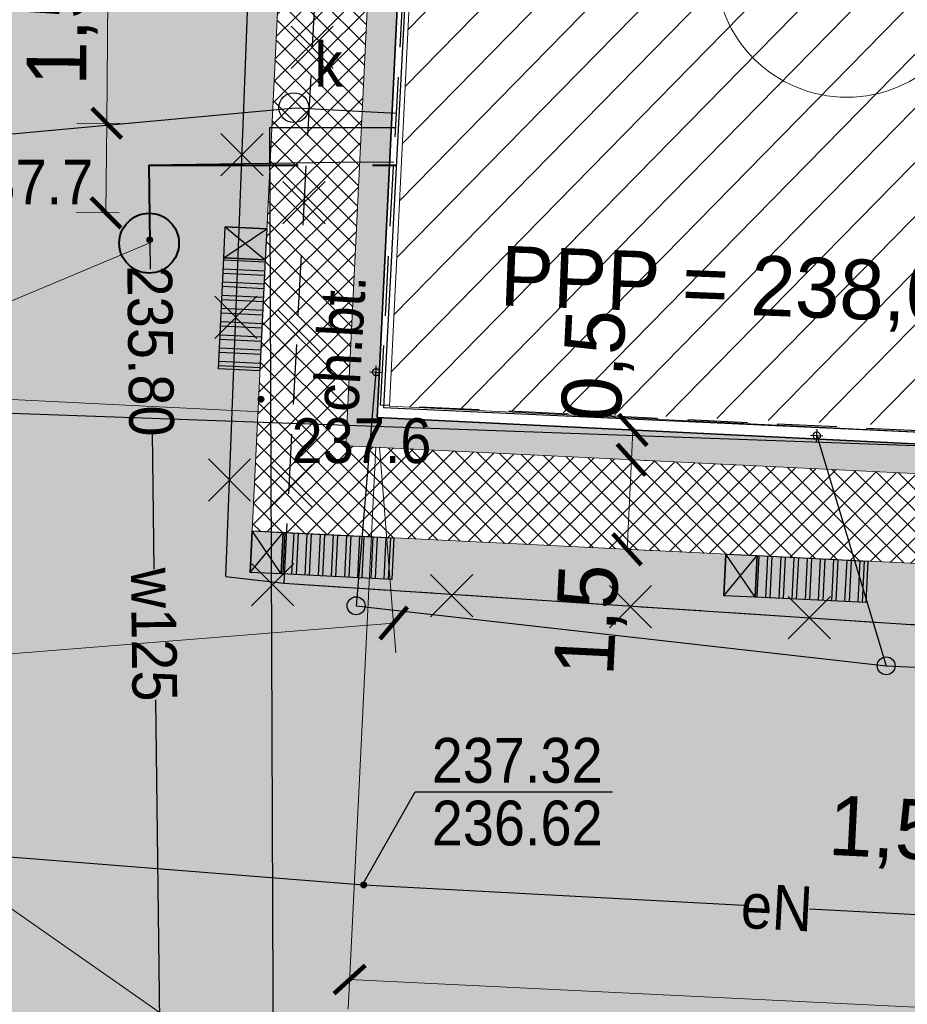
# Model space of a CAD drawing. Extents: x 40810 to 6568062, y -66833 to 5647073.
# Tile 10 of 32: x 6567771 to 6567786, y 5646964 to 5646981. Entities that reach past the tile are written whole.
import ezdxf
from ezdxf.enums import TextEntityAlignment as Align
from ezdxf.lldxf.tags import DXFTag

# ---------------------------------------------------------------- set-up
doc = ezdxf.new("R2010")
doc.units = 0
doc.header["$MEASUREMENT"] = 0
for name, pattern in [('DASHED2', [0.375, 0.25, -0.125]), ('DGN_STYLE_9021', [7.5, 3.75, 3.75]), ('KTCR02_05', [1.5, 1, -0.5]), ('PZAG_03_05', [9, 4.5, 4.5]), ('STRICHPUNKTX2', [2, 1, -0.5, 0, -0.5])]:
    doc.linetypes.add(name, pattern=pattern)
doc.layers.get('0').update_dxf_attribs({"linetype": 'CONTINUOUS'})
doc.layers.get('Defpoints').update_dxf_attribs({"linetype": 'CONTINUOUS'})
for name, color, linetype, lineweight in [('_Eko_deszczowka', 94, 'CONTINUOUS', 30), ('_IS_EKO_opis', 7, 'CONTINUOUS', 15), ('_S_EKO_WODA', 142, 'DASHED2', 40), ('A_izolacja', 5, 'CONTINUOUS', 9), ('l.przerywana', 104, 'ICAD_ISO03W100', 5), ('l.widokowa', 140, 'CONTINUOUS', 15), ('szraf1', 8, 'CONTINUOUS', 5), ('wymiarowanie', 176, 'CONTINUOUS', 9)]:
    doc.layers.add(name, color=color, linetype=linetype, lineweight=lineweight)
for name, color, linetype in [('B-widok', 7, 'CONTINUOUS'), ('BDOT1', 7, 'CONTINUOUS'), ('D-opis', 104, 'CONTINUOUS'), ('EWID_BUD', 7, 'CONTINUOUS'), ('GESUT1', 7, 'CONTINUOUS'), ('P-hatch', 252, 'CONTINUOUS'), ('PZAG', 7, 'CONTINUOUS'), ('Z-zielen', 62, 'CONTINUOUS')]:
    doc.layers.add(name, color=color, linetype=linetype)
doc.styles.get("Standard").update_dxf_attribs({"font": 'GOTHIC.TTF'})
doc.styles.add('STYLE-GEO_140', font='geo_140.shx', dxfattribs={"bigfont": 'geo_140big.shx'})
tags = doc.linetypes.add('ICAD_ISO03W100', pattern=[30, 12, -18]).pattern_tags.tags
tags[6:7] = [DXFTag(74, 4), DXFTag(75, 0), DXFTag(340, '0'), DXFTag(46, 1.0), DXFTag(50, 0.0), DXFTag(44, 0.0), DXFTag(45, 0.0)]
tags[4:5] = [DXFTag(74, 4), DXFTag(75, 0), DXFTag(340, '0'), DXFTag(46, 1.0), DXFTag(50, 0.0), DXFTag(44, 0.0), DXFTag(45, 0.0)]
doc.dimstyles.new('Skala 1-50', dxfattribs={"dimtxt": 1, "dimasz": 0.5, "dimexe": 0.5, "dimexo": 0.5, "dimgap": 0.2, "dimtad": 1, "dimtxsty": 'Standard', "dimblk": 'ARCHTICK', "dimcen": 0.5, "dimclrd": 256, "dimclre": 256, "dimadec": 0, "dimazin": 0, "dimtfac": 1, "dimtdec": 1, "dimtmove": 1, "dimatfit": 3, "dimldrblk": 'ARCHTICK', "dimfxl": 1, "dimlwd": -1, "dimlwe": -1, "dimarcsym": 0})
pattern_1 = [(45, (0, 0), (-0.1767766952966, 0.1767766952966), []), (135, (0, 0), (-0.1767766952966, -0.1767766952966), [])]
pattern_2 = [(0, (0.04, 0.02), (0, 1), [0, -1]), (0, (0.36, 0.04), (0, 1), [0, -1]), (0, (0.18, 0.26), (0, 1), [0, -1]), (0, (0.4, 0.42), (0, 1), [0, -1]), (0, (0.14, 0.48), (0, 1), [0, -1]), (0, (0.22, 0.72), (0, 1), [0, -1]), (0, (0.08, 0.9), (0, 1), [0, -1]), (0, (0.4, 0.88), (0, 1), [0, -1]), (0, (0.64, 0.92), (0, 1), [0, -1]), (0, (0.76, 0.68), (0, 1), [0, -1]), (0, (0.96, 0.66), (0, 1), [0, -1]), (0, (0.96, 0.3), (0, 1), [0, -1]), (0, (0.78, 0.18), (0, 1), [0, -1]), (0, (0.5, 0.24), (0, 1), [0, -1]), (0, (0.68, 0.42), (0, 1), [0, -1]), (0, (0.5, 0.6), (0, 1), [0, -1]), (0, (0.92, 0.04), (0, 1), [0, -1])]

# ---------------------------------------------------------------- blocks, each defined once
blk = doc.blocks.new('DWG_H0_11')
at = {"layer": 'BDOT1', "linetype": 'Continuous'}
blk.add_hatch(color=7, dxfattribs=at).paths.add_polyline_path([(0.09, 0, 1), (-0.09, 0, 1)], flags=16)
at = {"layer": 'BDOT1', "color": 7, "linetype": 'Continuous'}
blk.add_lwpolyline([(0.09, 0, 1), (-0.09, 0, 1)], format="xyb", close=True, dxfattribs=at)
blk = doc.blocks.new('RTPW01_1')
at = {"layer": 'BDOT1', "color": 7, "linetype": 'Continuous'}
blk.add_circle((0, 0), 0.09, dxfattribs=at)
blk.add_blockref('DWG_H0_11', (0, 0), dxfattribs=at)
blk = doc.blocks.new('SUUS15_1')
at = {"layer": 'GESUT1', "color": 44, "linetype": 'Continuous'}
blk.add_circle((0, 0), 0.5, dxfattribs=at)
blk = doc.blocks.new('DWG_H0_28')
at = {"layer": 'GESUT1', "linetype": 'Continuous'}
blk.add_hatch(color=5, dxfattribs=at).paths.add_polyline_path([(0.081, -0.005, 1), (-0.099, -0.005, 1)], flags=16)
at = {"layer": 'GESUT1', "color": 5, "linetype": 'Continuous'}
blk.add_lwpolyline([(0.081, -0.005, 1), (-0.099, -0.005, 1)], format="xyb", close=True, dxfattribs=at)
blk = doc.blocks.new('SUPS02_1')
at = {"layer": 'GESUT1', "color": 5, "linetype": 'Continuous'}
blk.add_circle((-0.009, -0.005), 0.09, dxfattribs=at)
blk.add_blockref('DWG_H0_28', (0, 0), dxfattribs=at)
blk = doc.blocks.new('DWG_H0_26')
at = {"layer": 'GESUT1', "linetype": 'Continuous'}
blk.add_hatch(color=230, dxfattribs=at).paths.add_polyline_path([(0.09, 0, 1), (-0.09, 0, 1)], flags=16)
at = {"layer": 'GESUT1', "color": 230, "linetype": 'Continuous'}
blk.add_lwpolyline([(0.09, 0, 1), (-0.09, 0, 1)], format="xyb", close=True, dxfattribs=at)
blk = doc.blocks.new('SUPS01_1')
at = {"layer": 'GESUT1', "color": 230, "linetype": 'Continuous'}
blk.add_circle((0, 0), 0.09, dxfattribs=at)
blk.add_blockref('DWG_H0_26', (0, 0), dxfattribs=at)
blk = doc.blocks.new('_ArchTick')
at = {"color": 0, "linetype": 'ByBlock', "const_width": 0.15}
blk.add_lwpolyline([(-0.5, -0.5), (0.5, 0.5)], dxfattribs=at)
blk = doc.blocks.new('*D256')
at = {"layer": 'Defpoints', "color": 0}
for p in [(6567787.446, 5646971.544), (6567788.945, 5646971.471), (6567788.69, 5646966.274)]:
    blk.add_point(p, dxfattribs=at)
at = {"layer": 'wymiarowanie'}
for p, q in [((6567787.422, 5646971.044), (6567787.168, 5646965.848)), ((6567788.92, 5646970.971), (6567788.666, 5646965.775)), ((6567787.192, 5646966.348), (6567788.69, 5646966.274))]:
    blk.add_line(p, q, dxfattribs=at)
at = {"layer": 'wymiarowanie', "linetype": 'Continuous', "xscale": 0.5, "yscale": 0.5, "zscale": 0.5}
for p, rotation in [((6567787.192, 5646966.348), 177.1980771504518), ((6567788.69, 5646966.274), 357.1980771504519)]:
    blk.add_blockref('_ArchTick', p, dxfattribs=dict(at, rotation=rotation))
at = {"layer": 'wymiarowanie', "color": 0, "linetype": 'Continuous', "insert": (6567785.758, 5646967.085), "char_height": 1, "attachment_point": 5, "rotation": 357.1981}
blk.add_mtext('1,5', dxfattribs=at)
blk = doc.blocks.new('*D259')
at = {"layer": 'Defpoints', "color": 0}
for p in [(6567781.263, 5646973.849), (6567781.238, 5646973.35), (6567781.525, 5646973.336)]:
    blk.add_point(p, dxfattribs=at)
at = {"layer": 'wymiarowanie'}
for p, q in [((6567781.549, 5646973.835), (6567781.525, 5646973.336)), ((6567781.762, 5646973.824), (6567782.049, 5646973.81)), ((6567781.738, 5646973.325), (6567782.024, 5646973.311))]:
    blk.add_line(p, q, dxfattribs=at)
at = {"layer": 'wymiarowanie', "linetype": 'Continuous', "xscale": 0.5000000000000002, "yscale": 0.5000000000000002, "zscale": 0.5}
for p, rotation in [((6567781.549, 5646973.835), 87.19807718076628), ((6567781.525, 5646973.336), 267.1980771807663)]:
    blk.add_blockref('_ArchTick', p, dxfattribs=dict(at, rotation=rotation))
at = {"layer": 'wymiarowanie', "color": 0, "linetype": 'Continuous', "insert": (6567780.978, 5646974.913), "char_height": 1, "attachment_point": 5, "rotation": 87.1981}
blk.add_mtext('0,5', dxfattribs=at)
blk = doc.blocks.new('*D260')
at = {"layer": 'Defpoints', "color": 0}
for p in [(6567781.238, 5646973.35), (6567780.594, 5646971.879), (6567781.452, 5646971.837)]:
    blk.add_point(p, dxfattribs=at)
at = {"layer": 'wymiarowanie'}
for p, q in [((6567781.525, 5646973.336), (6567781.452, 5646971.837)), ((6567781.738, 5646973.325), (6567782.024, 5646973.311)), ((6567781.093, 5646971.855), (6567781.951, 5646971.813))]:
    blk.add_line(p, q, dxfattribs=at)
at = {"layer": 'wymiarowanie', "linetype": 'Continuous', "xscale": 0.5, "yscale": 0.5, "zscale": 0.5}
for p, rotation in [((6567781.525, 5646973.336), 87.19807718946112), ((6567781.452, 5646971.837), 267.1980771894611)]:
    blk.add_blockref('_ArchTick', p, dxfattribs=dict(at, rotation=rotation))
at = {"layer": 'wymiarowanie', "color": 0, "linetype": 'Continuous', "insert": (6567780.859, 5646970.654), "char_height": 1, "attachment_point": 5, "rotation": 87.1981}
blk.add_mtext('1,5', dxfattribs=at)
blk = doc.blocks.new('*D273')
at = {"layer": 'Defpoints', "color": 0}
for p in [(6567777.266, 5646974.045), (6567807.581, 5646972.561), (6567807.12, 5646963.152)]:
    blk.add_point(p, dxfattribs=at)
at = {"layer": 'wymiarowanie'}
for p, q in [((6567777.241, 5646973.545), (6567776.781, 5646964.137)), ((6567807.556, 5646972.061), (6567807.096, 5646962.653)), ((6567776.805, 5646964.636), (6567807.12, 5646963.152))]:
    blk.add_line(p, q, dxfattribs=at)
at = {"layer": 'wymiarowanie', "linetype": 'Continuous', "xscale": 0.5, "yscale": 0.5, "zscale": 0.5}
for p, rotation in [((6567776.805, 5646964.636), 177.1980771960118), ((6567807.12, 5646963.152), 357.1980771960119)]:
    blk.add_blockref('_ArchTick', p, dxfattribs=dict(at, rotation=rotation))
at = {"layer": 'wymiarowanie', "color": 0, "linetype": 'Continuous', "insert": (6567792, 5646964.664), "char_height": 1, "attachment_point": 5, "rotation": 357.1981}
blk.add_mtext('30,35', dxfattribs=at)
blk = doc.blocks.new('*D274')
at = {"layer": 'Defpoints', "color": 0}
for p in [(6567776.627, 5646990.787), (6567769.16, 5646974.441), (6567775.811, 5646974.116)]:
    blk.add_point(p, dxfattribs=at)
at = {"layer": 'wymiarowanie'}
for p, q in [((6567769.976, 5646991.113), (6567769.16, 5646974.441)), ((6567776.128, 5646990.811), (6567769.477, 5646991.137)), ((6567775.312, 5646974.14), (6567768.661, 5646974.466))]:
    blk.add_line(p, q, dxfattribs=at)
at = {"layer": 'wymiarowanie', "linetype": 'Continuous', "xscale": 0.5, "yscale": 0.5, "zscale": 0.5}
for p, rotation in [((6567769.976, 5646991.113), 87.19796357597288), ((6567769.16, 5646974.441), 267.1979635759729)]:
    blk.add_blockref('_ArchTick', p, dxfattribs=dict(at, rotation=rotation))
at = {"layer": 'wymiarowanie', "color": 0, "linetype": 'Continuous', "insert": (6567768.798, 5646982.815), "char_height": 1, "attachment_point": 5, "rotation": 87.198}
blk.add_mtext('16,69', dxfattribs=at)
blk = doc.blocks.new('*D275')
at = {"layer": 'Defpoints', "color": 0}
for p in [(6567777.266, 5646974.045), (6567750.47, 5646971.896), (6567750.746, 5646968.455)]:
    blk.add_point(p, dxfattribs=at)
at = {"layer": 'wymiarowanie'}
for p, q in [((6567777.306, 5646973.546), (6567777.581, 5646970.105)), ((6567750.51, 5646971.398), (6567750.786, 5646967.957)), ((6567777.542, 5646970.603), (6567750.746, 5646968.455))]:
    blk.add_line(p, q, dxfattribs=at)
at = {"layer": 'wymiarowanie', "linetype": 'Continuous', "xscale": 0.5, "yscale": 0.5, "zscale": 0.5}
for p, rotation in [((6567777.542, 5646970.603), 4.583369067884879), ((6567750.746, 5646968.455), 184.5833690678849)]:
    blk.add_blockref('_ArchTick', p, dxfattribs=dict(at, rotation=rotation))
at = {"layer": 'wymiarowanie', "color": 0, "linetype": 'Continuous', "insert": (6567764.082, 5646970.298), "char_height": 1, "attachment_point": 5, "rotation": 4.5834}
blk.add_mtext('26,88', dxfattribs=at)
blk = doc.blocks.new('*D283')
at = {"layer": 'Defpoints', "color": 0}
for p in [(6567772.736, 5646978.969), (6567773.459, 5646978.962), (6567773.446, 5646977.462)]:
    blk.add_point(p, dxfattribs=at)
at = {"layer": 'wymiarowanie'}
for p, q in [((6567772.736, 5646978.969), (6567772.759, 5646981.557)), ((6567772.96, 5646978.967), (6567772.236, 5646978.973)), ((6567772.723, 5646977.469), (6567772.736, 5646978.969)), ((6567772.946, 5646977.467), (6567772.223, 5646977.473))]:
    blk.add_line(p, q, dxfattribs=at)
at = {"layer": 'wymiarowanie', "xscale": 0.5, "yscale": 0.5, "zscale": 0.5}
for p, rotation in [((6567772.736, 5646978.969), 89.49866622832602), ((6567772.723, 5646977.469), 269.498666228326)]:
    blk.add_blockref('_ArchTick', p, dxfattribs=dict(at, rotation=rotation))
at = {"layer": 'wymiarowanie', "color": 0, "linetype": 'Continuous', "insert": (6567771.992, 5646980.53), "char_height": 1, "attachment_point": 5, "rotation": 89.4987}
blk.add_mtext('1,5', dxfattribs=at)
blk = doc.blocks.new('*D306')
at = {"layer": 'Defpoints', "color": 0}
for p in [(6567735.332, 5646990.777), (6567796.86, 5646947.89)]:
    blk.add_point(p, dxfattribs=at)
at = {"layer": 'wymiarowanie'}
blk.add_line((6567786.464, 5646955.136), (6567735.332, 5646990.777), dxfattribs=at)
at = {"layer": 'wymiarowanie', "linetype": 'Continuous', "xscale": 0.5, "yscale": 0.5, "zscale": 0.5, "rotation": 145.122668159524}
blk.add_blockref('_ArchTick', (6567735.332, 5646990.777), dxfattribs=at)
at = {"layer": 'wymiarowanie', "color": 0, "linetype": 'Continuous', "insert": (6567785.805, 5646956.464), "char_height": 1, "attachment_point": 5, "rotation": 325.1227}
blk.add_mtext('R75', dxfattribs=at)

msp = doc.modelspace()

# ---------------------------------------------------------------- hatches: boundary and pattern name
at = {"layer": 'P-hatch'}
h = msp.add_hatch(dxfattribs=at)
h.set_pattern_fill('ANSI32', color=256, scale=0.023213, angle=312.1981)
h.set_pattern_definition([(357.19808, (6567899.26995, 5646836.06523), (0.01080835, 0.22084081), []), (357.19808, (6567899.33996, 5646835.98802), (0.01080835, 0.22084081), [])])
h.paths.add_polyline_path([(6567775.392, 5646976.681), (6567775.302, 5646974.826), (6567774.606, 5646974.86), (6567774.697, 5646976.715)])
h = msp.add_hatch(dxfattribs=at)
h.set_pattern_fill('ANSI32', color=256, scale=0.023213, angle=42.1981)
h.set_pattern_definition([(87.19808, (6567916.30741, 5647095.99683), (-0.22084081, 0.01080835), []), (87.19808, (6567916.38463, 5647096.06685), (-0.22084081, 0.01080835), [])])
h.paths.add_polyline_path([(6567775.692, 5646972.119), (6567777.547, 5646972.028), (6567777.513, 5646971.333), (6567775.658, 5646971.424)])
h = msp.add_hatch(dxfattribs=at)
h.set_pattern_fill('ANSI32', color=256, scale=0.023213, angle=42.1981)
h.set_pattern_definition([(87.19808, (6567924.24579, 5647095.60832), (-0.22084081, 0.01080835), []), (87.19808, (6567924.323, 5647095.67833), (-0.22084081, 0.01080835), [])])
h.paths.add_polyline_path([(6567783.63, 5646971.731), (6567785.485, 5646971.64), (6567785.451, 5646970.944), (6567783.596, 5646971.035)])
at = {"layer": 'szraf1', "true_color": 0xc7c8ca}
h = msp.add_hatch(dxfattribs=at)
h.set_pattern_fill('ANSI37', color=9, scale=2, style=0)
h.set_pattern_definition(pattern_1)
h.paths.add_polyline_path([(6567823.29, 5646949.789), (6567823.25, 5646947.076), (6567815.665, 5646947.38, 0.196657), (6567818.004, 5646952.37), (6567818.832, 5646976.873, 0.160815), (6567817.35, 5646983.958), (6567809.203, 5646997.768, 0.265433), (6567799.729, 5647003.178), (6567753.063, 5647002.39, 0.208172), (6567747.98, 5647000.075), (6567747.21, 5647008.79), (6567747.35, 5647008.792, 0.163859), (6567751.584, 5647007.366), (6567799.729, 5647008.178, -0.27448), (6567813.51, 5647000.308), (6567821.657, 5646986.499, -0.142644), (6567823.867, 5646977.829), (6567822.996, 5646952.047, 0.081845)])
at = {"layer": 'szraf1', "linetype": 'Continuous'}
h = msp.add_hatch(dxfattribs=at)
h.set_pattern_fill('ANSI37', color=40, scale=2, style=0)
h.set_pattern_definition(pattern_1)
h.paths.add_polyline_path([(6567813.016, 5646947.486), (6567815.626, 5646947.346, 0.207654), (6567818.004, 5646952.371), (6567818.87, 5646977.998, 0.142644), (6567817.35, 5646983.958), (6567812.57, 5646992.062), (6567801.529, 5646992.602, -0.395059), (6567800.578, 5646993.584), (6567800.416, 5647003.157), (6567796.416, 5647003.124), (6567796.572, 5646993.912, -0.419182), (6567795.572, 5646992.895), (6567776.232, 5646993.84), (6567775.17, 5646972.145), (6567787.446, 5646971.544), (6567787.305, 5646968.647), (6567797.093, 5646968.168), (6567797.235, 5646971.065), (6567815.626, 5646970.165, -0.399962), (6567817.053, 5646968.667), (6567816.505, 5646952.421, -0.299344)])
h.paths.add_polyline_path([(6567795.834, 5646973.136), (6567797.332, 5646973.062), (6567797.308, 5646972.563), (6567815.631, 5646971.666, 0.418657), (6567817.204, 5646973.114), (6567817.371, 5646978.049, 0.142644), (6567816.058, 5646983.196), (6567812.161, 5646989.802, 0.297098), (6567811.15, 5646990.629), (6567801.519, 5646991.101, 0.414214), (6567800.471, 5646990.151), (6567800.448, 5646989.679), (6567794.595, 5646989.966), (6567794.667, 5646991.436), (6567781.462, 5646992.082), (6567777.657, 5646992.268), (6567776.742, 5646973.57), (6567787.52, 5646973.042), (6567787.537, 5646973.529), (6567789.042, 5646973.456), (6567788.876, 5646970.072), (6567795.668, 5646969.74)], flags=16)
h = msp.add_hatch(dxfattribs=at)
h.set_pattern_fill('GRAVL1', color=256, style=0)
h.set_pattern_definition([(228.0128, (0.72, 1), (-7.99999823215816, -9.00000134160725), [0.134536, -13.319088]), (184.9697, (0.63, 0.9), (12.00000105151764, 0.99999130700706), [0.230868, -22.855925]), (132.5104, (0.4, 0.88), (9.9999907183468, -11.0000086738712), [0.162788, -16.116032]), (267.2737, (0.01, 0.63), (0.9999960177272, 20.00000029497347), [0.210238, -20.813558]), (292.8337, (0, 0.42), (-5.00000990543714, 11.99999641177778), [0.206155, -20.409373]), (357.2737, (0.08, 0.23), (-20.00000029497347, 0.9999960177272), [0.210238, -20.813558]), (37.6942, (0.29, 0.22), (-13.00000734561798, -9.99999040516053), [0.278029, -27.524849]), (72.2553, (0.51, 0.39), (7.00001076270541, 21.99999623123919), [0.262488, -25.986321]), (121.4296, (0.59, 0.64), (-8.00000823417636, 12.99999503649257), [0.21095, -20.884073]), (175.2364, (0.48, 0.82), (11.0000009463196, -0.9999915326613), [0.240832, -11.800763]), (222.3974, (0.24, 0.84), (-12.00000735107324, -10.99999208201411), [0.311448, -30.833375]), (138.8141, (1, 0.62), (-7.0000029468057, 5.9999973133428), [0.106301, -10.523844]), (171.4692, (0.92, 0.69), (12.99999828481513, -2.0000079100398), [0.202237, -20.021511]), (225, (0.72, 0.72), (-2e-16, -1.00000030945), [0.141421, -1.272792]), (203.1986, (0.65, 0.84), (4.999999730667, 2.0000013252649), [0.076158, -7.539615]), (291.8014, (0.58, 0.81), (-0.9999999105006, 3.0000002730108), [0.107703, -5.277462]), (30.9638, (0.62, 0.71), (2.999998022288, 2.0000024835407), [0.174929, -5.656023]), (161.5651, (0.77, 0.8), (2.000000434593, -0.999998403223), [0.126491, -3.035787]), (16.3895, (0, 0.81), (10.00000219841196, 2.99999270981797), [0.1772, -17.542845]), (70.3462, (0.17, 0.86), (-3.99999524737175, -11.0000021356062), [0.148661, -14.717408]), (293.1986, (0.77, 1), (-2.0000013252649, 4.999999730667), [0.152315, -7.463458]), (343.6105, (0.83, 0.86), (-10.00000219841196, 2.99999270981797), [0.1772, -17.542845]), (339.444, (0, 0.19), (-5.0000018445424, 1.9999959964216), [0.17088, -8.373124]), (294.7751, (0.16, 0.13), (-4.99999218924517, 11.0000034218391), [0.143178, -14.174643]), (66.8014, (0.78, 0), (2.0000013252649, 4.999999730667), [0.152315, -7.463458]), (17.354, (0.84, 0.14), (-13.00000201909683, -3.9999945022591), [0.167631, -16.595424]), (69.444, (0.29, 0), (-1.9999959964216, -5.0000018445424), [0.08544, -8.458564]), (101.3099, (0.72, 0), (-0.9999976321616, 4.000000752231), [0.05099, -5.048029]), (165.9638, (0.71, 0.05), (3.00000054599, -0.999998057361), [0.206155, -3.91695]), (186.009, (0.51, 0.1), (9.99999975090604, 0.99999931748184), [0.19105, -18.913923]), (303.6901, (0.62, 0.62), (-1.000001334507, 1.999999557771), [0.144222, -3.461329]), (353.1572, (0.7, 0.5), (16.99999936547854, -2.00000799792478), [0.251794, -24.927563]), (60.9454, (0.95, 0.47), (-4.0000000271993, -7.0000003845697), [0.102956, -10.192674]), (90, (1, 0.56), (-1, 1), [0.06, -0.94]), (120.2564, (0.49, 0.13), (3.9999948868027, -7.00000245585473), [0.138924, -13.75352]), (48.0128, (0.42, 0.25), (7.99999823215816, 9.00000134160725), [0.269072, -13.184552]), (0, (0.6, 0.45), (1, 1), [0.26, -0.74]), (325.3048, (0.86, 0.45), (-9.9999942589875, 7.00000860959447), [0.158114, -15.653274]), (254.0546, (0.99, 0.36), (-0.9999998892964, -4.0000001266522), [0.145602, -7.134508]), (207.646, (0.95, 0.22), (-18.99999580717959, -10.00000771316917), [0.237065, -23.469474]), (175.4261, (0.74, 0.11), (-13.00000055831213, 0.99999480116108), [0.250799, -24.829074])])
h.paths.add_polyline_path([(6567776.742, 5646973.57), (6567777.607, 5646991.24), (6567781.412, 5646991.053), (6567781.388, 5646990.554), (6567778.082, 5646990.716), (6567777.266, 5646974.045), (6567787.544, 5646973.542), (6567787.52, 5646973.042)])
at = {"layer": 'wymiarowanie'}
h = msp.add_hatch(dxfattribs=at)
h.set_pattern_fill('ANSI31', color=256, scale=0.2, angle=0.5385, style=0)
h.set_pattern_definition([(45.5385, (6567928.101, 5646924.28844), (-0.4532128, 0.444773), [])])
h.paths.add_polyline_path([(6567788.543, 5646990.137), (6567778.272, 5646990.514), (6567777.475, 5646974.235), (6567807.453, 5646973.087), (6567808.262, 5646989.27), (6567800.654, 5646989.6), (6567800.372, 5646984.209), (6567788.346, 5646984.761)])
at = {"layer": 'Z-zielen', "linetype": 'Continuous'}
h = msp.add_hatch(dxfattribs=at)
h.set_pattern_fill('STIPPLE', color=256, style=0)
h.set_pattern_definition(pattern_2)
h.paths.add_polyline_path([(6567834.6, 5646957.495), (6567823.191, 5646957.827), (6567823.445, 5646965.336), (6567828.442, 5646965.168), (6567828.864, 5646977.66), (6567823.867, 5646977.829, 0.142655), (6567821.657, 5646986.499), (6567813.237, 5647000.769, 0.26076), (6567799.458, 5647008.176), (6567751.703, 5647007.367), (6567753.913, 5647007.405), (6567751.011, 5647008.834), (6567829.898, 5647009.741)])
h.paths.add_polyline_path([(6567821.79, 5646988.53), (6567828.8, 5646988.46), (6567828.94, 5647000.44), (6567821.94, 5647000.52)], flags=16)
h.paths.add_polyline_path([(6567821.94, 5647003.02), (6567820.471, 5647003.038), (6567820.304, 5646991.747), (6567818.548, 5646991.769), (6567820.448, 5646988.547), (6567821.79, 5646988.53)], flags=16)
h.paths.add_polyline_path([(6567829.53, 5646985.826, 1), (6567825.131, 5646985.826, 1)], flags=16)
h.paths.add_polyline_path([(6567821.94, 5647003.02), (6567825.04, 5647003.02), (6567825.04, 5647000.52), (6567821.94, 5647000.52)], flags=16)
edge = h.paths.add_edge_path()
edge.add_arc((6567747.432, 5647001.681), 7.112, 279.1409, 5.919, ccw=False)
edge.add_line((6567748.561, 5646994.662), (6567748.006, 5647000.103))
edge.add_arc((6567753.178, 5646995.4), 6.991, 91.0011, 137.7188, ccw=False)
edge.add_line((6567753.056, 5647002.39), (6567754.503, 5647002.414))
h = msp.add_hatch(dxfattribs=at)
h.set_pattern_fill('STIPPLE', color=256, style=0)
h.set_pattern_definition(pattern_2)
h.paths.add_polyline_path([(6567775.17, 5646972.145), (6567787.446, 5646971.544), (6567787.305, 5646968.647), (6567791.261, 5646968.454), (6567790.19, 5646952.48), (6567787.87, 5646952.48), (6567787.85, 5646951.258), (6567790.19, 5646951.22), (6567790.127, 5646950.807), (6567787.566, 5646950.859), (6567787.53, 5646949.942), (6567790.37, 5646949.88), (6567790.309, 5646948.376), (6567752.41, 5646949.92), (6567748.781, 5646991.01), (6567776.084, 5646990.814)])
h.paths.add_polyline_path([(6567769.49, 5646963.57), (6567769.69, 5646959.99), (6567765.56, 5646959.52), (6567765.45, 5646960.15), (6567761.58, 5646959.68), (6567760.64, 5646970.96), (6567765.29, 5646971.57), (6567766.05, 5646963.23)], flags=16)
h.paths.add_polyline_path([(6567790.48, 5646963.51), (6567784.64, 5646963.65), (6567784.66, 5646963.02), (6567781.15, 5646963.05), (6567781.14, 5646963.89), (6567777.12, 5646964.03), (6567777.02, 5646958.94), (6567780.99, 5646958.95), (6567781.01, 5646959.47), (6567784.58, 5646959.46), (6567784.6, 5646958.92), (6567788.13, 5646958.93), (6567790.42, 5646961)], flags=16)
h.paths.add_polyline_path([(6567759.25, 5646984.11), (6567759.54, 5646978.75), (6567766.72, 5646979.09), (6567766.46, 5646984.4)], flags=16)
h.paths.add_polyline_path([(6567774.68, 5646960.16), (6567767.82, 5646959.54), (6567767.72, 5646956.71), (6567774.51, 5646956.86)], flags=16)

# ---------------------------------------------------------------- linework, layer by layer
at = {"lineweight": 5}
msp.add_circle((6567785.134, 5646981.606), 2.202, dxfattribs=at)
at = {"layer": '_Eko_deszczowka', "linetype": 'STRICHPUNKTX2', "ltscale": 5}
for p, q in [((6567777.241, 5646974.696), (6567777.251, 5646974.906)), ((6567777.141, 5646974.806), (6567777.351, 5646974.796)), ((6567784.624, 5646973.636), (6567784.634, 5646973.846)), ((6567784.524, 5646973.746), (6567784.733, 5646973.736))]:
    msp.add_line(p, q, dxfattribs=at)
at = {"layer": '_Eko_deszczowka', "linetype": 'Continuous'}
for p, q in [((6567777.246, 5646974.801), (6567776.913, 5646970.892)), ((6567784.629, 5646973.741), (6567785.793, 5646969.887)), ((6567776.913, 5646970.892), (6567785.793, 5646969.887)), ((6567785.793, 5646969.887), (6567808.05, 5646968.798))]:
    msp.add_line(p, q, dxfattribs=at)
at = {"layer": '_Eko_deszczowka', "ltscale": 0.2}
for centre in [(6567777.246, 5646974.801), (6567784.629, 5646973.741)]:
    msp.add_circle(centre, 0.06, dxfattribs=at)
at = {"layer": '_Eko_deszczowka', "linetype": 'Continuous'}
for centre in [(6567776.913, 5646970.892), (6567785.793, 5646969.887)]:
    msp.add_circle(centre, 0.15, dxfattribs=at)
at = {"layer": '_IS_EKO_opis'}
msp.add_line((6567773.446, 5646976.962), (6567768.273, 5646974.8), dxfattribs=at)
at = {"layer": '_S_EKO_WODA', "ltscale": 10}
for q in [(6567777.59, 5646978.268), (6567773.458, 5646976.973)]:
    msp.add_line((6567773.44, 5646978.27), q, dxfattribs=at)
at = {"layer": '_S_EKO_WODA', "linetype": 'Continuous'}
msp.add_circle((6567773.446, 5646976.962), 0.5, dxfattribs=at)
at = {"layer": 'A_izolacja', "lineweight": 35}
msp.add_lwpolyline([(6567800.448, 5646989.679), (6567808.4, 5646989.29), (6567807.581, 5646972.561), (6567777.266, 5646974.045), (6567778.082, 5646990.716), (6567788.839, 5646990.189), (6567788.578, 5646984.869), (6567800.184, 5646984.284)], close=True, dxfattribs=at)
at = {"layer": 'B-widok'}
for points in [[(6567774.722, 5646977.236), (6567775.418, 5646977.202), (6567775.392, 5646976.681), (6567774.697, 5646976.715), (6567775.418, 5646977.202), (6567774.722, 5646977.236), (6567775.392, 5646976.681), (6567774.697, 5646976.715), (6567774.722, 5646977.236)], [(6567775.392, 5646976.681), (6567775.302, 5646974.826), (6567774.606, 5646974.86), (6567774.697, 5646976.715), (6567775.392, 5646976.681)], [(6567775.136, 5646971.449), (6567775.17, 5646972.145), (6567775.692, 5646972.119), (6567775.658, 5646971.424), (6567775.17, 5646972.145), (6567775.136, 5646971.449), (6567775.692, 5646972.119), (6567775.658, 5646971.424), (6567775.136, 5646971.449)], [(6567775.692, 5646972.119), (6567777.547, 5646972.028), (6567777.513, 5646971.333), (6567775.658, 5646971.424), (6567775.692, 5646972.119)], [(6567783.075, 5646971.061), (6567783.109, 5646971.756), (6567783.63, 5646971.731), (6567783.596, 5646971.035), (6567783.109, 5646971.756), (6567783.075, 5646971.061), (6567783.63, 5646971.731), (6567783.596, 5646971.035), (6567783.075, 5646971.061)], [(6567783.63, 5646971.731), (6567785.485, 5646971.64), (6567785.451, 5646970.944), (6567783.596, 5646971.035), (6567783.63, 5646971.731)]]:
    msp.add_lwpolyline(points, dxfattribs=at)
at = {"layer": 'BDOT1', "color": 7, "linetype": 'KTCR02_05'}
msp.add_lwpolyline([(6567775.7, 5646971.27), (6567791.38, 5646970.24), (6567793.12, 5646970.12), (6567796.16, 5646969.94), (6567807.07, 5646969.08), (6567807.34, 5646972.81), (6567795.3, 5646973.39), (6567795.25, 5646971.9), (6567793.77, 5646971.97), (6567790.9, 5646972.11), (6567789.37, 5646972.19), (6567789.46, 5646973.67), (6567777.32, 5646974.25), (6567778.22, 5646990.51), (6567785.79, 5646990.17), (6567788.64, 5646989.99), (6567790.019, 5646989.932), (6567800.63, 5646989.45), (6567800.63, 5646990.6), (6567776.79, 5646991.74)], close=True, dxfattribs=at)
at = {"layer": 'BDOT1', "color": 7, "linetype": 'DGN_STYLE_9021'}
for points in [[(6567774.73, 5646971.38), (6567775.23, 5646984.32)], [(6567774.73, 5646971.38), (6567775.7, 5646971.27), (6567791.38, 5646970.24)]]:
    msp.add_lwpolyline(points, dxfattribs=at)
at = {"layer": 'EWID_BUD', "color": 7, "linetype": 'Continuous'}
msp.add_lwpolyline([(6567777.37, 5646974.21), (6567807.41, 5646972.83), (6567808.19, 5646989.1), (6567800.63, 5646989.47), (6567800.36, 5646984.07), (6567792.27, 5646984.47), (6567789.72, 5646984.59), (6567788.37, 5646984.66), (6567788.63, 5646990), (6567785.79, 5646990.17), (6567778.23, 5646990.51)], close=True, dxfattribs=at)
at = {"layer": 'GESUT1', "color": 44, "linetype": 'Continuous'}
msp.add_lwpolyline([(6567765.67, 5646978.29), (6567775.9, 5646979.23), (6567777.59, 5646979.14)], dxfattribs=at)
at = {"layer": 'GESUT1', "color": 5, "linetype": 'Continuous'}
for points in [[(6567775.529, 5646962.961), (6567775.47, 5646978.9), (6567777.577, 5646978.9)], [(6567777.545, 5646978.32), (6567776.62, 5646978.31), (6567773.44, 5646978.27), (6567773.462, 5646976.525)], [(6567773.496, 5646973.785), (6567773.525, 5646971.505)], [(6567773.552, 5646969.315), (6567773.81, 5646948.7), (6567773.75, 5646948.34)]]:
    msp.add_lwpolyline(points, dxfattribs=at)
at = {"layer": 'GESUT1', "color": 230, "linetype": 'Continuous'}
for points in [[(6567759.83, 5646969.92), (6567759.69, 5646971.43), (6567760.06, 5646971.6), (6567765.81, 5646972.36), (6567766.65, 5646967.04), (6567777.04, 5646966.22), (6567783.41, 5646965.88)], [(6567777.04, 5646966.26), (6567777.9, 5646967.78), (6567781.21, 5646967.78)], [(6567784.51, 5646965.82), (6567790.95, 5646965.48), (6567793.15, 5646965.47), (6567794.78, 5646965.22)]]:
    msp.add_lwpolyline(points, dxfattribs=at)
at = {"layer": 'l.przerywana', "color": 7}
msp.add_lwpolyline([(6567800.638, 5646989.47), (6567808.19, 5646989.1), (6567807.391, 5646972.77), (6567777.475, 5646974.235), (6567778.272, 5646990.506), (6567788.629, 5646989.999), (6567788.369, 5646984.679), (6567800.374, 5646984.074), (6567800.638, 5646989.47)], dxfattribs=at)
at = {"layer": 'l.widokowa', "color": 5}
for points in [[(6567787.446, 5646971.544), (6567775.17, 5646972.145), (6567776.232, 5646993.84)], [(6567787.52, 5646973.042), (6567776.742, 5646973.57), (6567777.657, 5646992.268)]]:
    msp.add_lwpolyline(points, dxfattribs=at)
at = {"layer": 'PZAG', "color": 191, "linetype": 'PZAG_03_05'}
msp.add_lwpolyline([(6567752.96, 5647032.39), (6567757.87, 5646974.96), (6567757.87, 5646974.59), (6567831.71, 5646971.95)], dxfattribs=at)
at = {"layer": 'wymiarowanie', "color": 1, "linetype": 'Continuous'}
for p, q in [((6567775.824, 5646980.595), (6567776.531, 5646979.888)), ((6567775.824, 5646979.888), (6567776.531, 5646980.595)), ((6567774.649, 5646978.795), (6567775.356, 5646978.088)), ((6567774.649, 5646978.088), (6567775.356, 5646978.795)), ((6567775.686, 5646977.994), (6567776.393, 5646977.287)), ((6567775.686, 5646977.287), (6567776.393, 5646977.994)), ((6567774.544, 5646976.073), (6567775.251, 5646975.366)), ((6567774.544, 5646975.366), (6567775.251, 5646976.073)), ((6567775.604, 5646975.847), (6567776.311, 5646975.14)), ((6567775.604, 5646975.14), (6567776.311, 5646975.847)), ((6567774.439, 5646973.351), (6567775.146, 5646972.644)), ((6567774.439, 5646972.644), (6567775.146, 5646973.351)), ((6567775.468, 5646973.252), (6567776.175, 5646972.545)), ((6567775.468, 5646972.545), (6567776.175, 5646973.252)), ((6567775.162, 5646971.598), (6567775.869, 5646970.89)), ((6567775.162, 5646970.89), (6567775.869, 5646971.598)), ((6567778.159, 5646971.413), (6567778.866, 5646970.706)), ((6567778.159, 5646970.706), (6567778.866, 5646971.413)), ((6567781.156, 5646971.229), (6567781.863, 5646970.522)), ((6567781.156, 5646970.522), (6567781.863, 5646971.229)), ((6567784.152, 5646971.045), (6567784.859, 5646970.338)), ((6567784.152, 5646970.338), (6567784.859, 5646971.045))]:
    msp.add_line(p, q, dxfattribs=at)
at = {"layer": 'wymiarowanie'}
msp.add_lwpolyline([(6567787.544, 5646973.542), (6567777.266, 5646974.045), (6567778.084, 5646990.774)], dxfattribs=at)

# ---------------------------------------------------------------- block references
at = {"layer": 'BDOT1', "color": 7, "linetype": 'Continuous', "xscale": 0.5, "yscale": 0.5, "zscale": 0.5}
msp.add_blockref('RTPW01_1', (6567775.32, 5646974.35), dxfattribs=at)
at = {"layer": 'GESUT1', "color": 44, "linetype": 'Continuous', "xscale": 0.5, "yscale": 0.5, "zscale": 0.5}
msp.add_blockref('SUUS15_1', (6567775.87, 5646979.23), dxfattribs=at)
at = {"layer": 'GESUT1', "color": 5, "linetype": 'Continuous', "xscale": 0.5, "yscale": 0.5, "zscale": 0.5}
msp.add_blockref('SUPS02_1', (6567773.46, 5646977.02), dxfattribs=at)
at = {"layer": 'GESUT1', "color": 230, "linetype": 'Continuous', "xscale": 0.5, "yscale": 0.5, "zscale": 0.5}
msp.add_blockref('SUPS01_1', (6567777.04, 5646966.22), dxfattribs=at)

# ---------------------------------------------------------------- texts
at = {"layer": 'BDOT1', "color": 7, "linetype": 'Continuous', "style": 'STYLE-GEO_140', "width": 0.93328}
for s, p in [('237.7', (6567771.339, 5646977.985)), ('237.6', (6567777.003, 5646973.655))]:
    msp.add_text(s, height=0.75, dxfattribs=at).set_placement(p, align=Align.MIDDLE_CENTER)
msp.add_text('ch.bt.', height=0.75, rotation=86.7533, dxfattribs=at).set_placement((6567776.64, 5646975.286), align=Align.MIDDLE_CENTER)
at = {"layer": 'D-opis', "color": 7, "linetype": 'ByBlock', "insert": (6567779.35, 5646976.92), "char_height": 1, "width": 26.15715, "attachment_point": 1, "rotation": 357.7934}
msp.add_mtext('{\\fCentury Gothic|b0|i0|c238|p34;PPP = 238,00 m n. p. m. (+/- 0,00)}', dxfattribs=at)
at = {"layer": 'GESUT1', "color": 44, "linetype": 'Continuous', "style": 'STYLE-GEO_140', "width": 0.93328}
msp.add_text('k', height=0.75, dxfattribs=at).set_placement((6567776.453, 5646979.955), align=Align.MIDDLE_CENTER)
at = {"layer": 'GESUT1', "color": 5, "linetype": 'Continuous', "style": 'STYLE-GEO_140', "width": 0.93328}
for s, p in [('235.80', (6567773.472, 5646975.156)), ('w125', (6567773.529, 5646970.41))]:
    msp.add_text(s, height=0.75, rotation=270.7169, dxfattribs=at).set_placement(p, align=Align.MIDDLE_CENTER)
at = {"layer": 'GESUT1', "color": 230, "linetype": 'Continuous', "style": 'STYLE-GEO_140', "width": 0.93336}
for s, p in [('237.32', (6567778.18, 5646967.93)), ('236.62', (6567778.18, 5646966.88))]:
    msp.add_text(s, height=0.75, dxfattribs=at).set_placement(p)
at = {"layer": 'GESUT1', "color": 230, "linetype": 'Continuous', "style": 'STYLE-GEO_140', "width": 0.93328}
msp.add_text('eN', height=0.75, rotation=356.9548, dxfattribs=at).set_placement((6567783.962, 5646965.845), align=Align.MIDDLE_CENTER)

# ---------------------------------------------------------------- dimensions: what is measured, and where the dimension line sits
at = {"layer": 'wymiarowanie', "linetype": 'Continuous'}
for p1, p2, distance, picture, middle in [((6567776.627, 5646990.787), (6567775.811, 5646974.116), -6.659, '*D274', (6567768.798, 5646982.815)), ((6567777.266, 5646974.045), (6567750.47, 5646971.896), 3.452, '*D275', (6567764.082, 5646970.298)), ((6567777.266, 5646974.045), (6567807.581, 5646972.561), -9.42, '*D273', (6567792, 5646964.664))]:
    dim = msp.add_aligned_dim(p1=p1, p2=p2, distance=distance, dimstyle='Skala 1-50', dxfattribs=at)
    dim.commit()
    dim.dimension.update_dxf_attribs({"geometry": picture, "text_midpoint": middle})
at = {"layer": 'wymiarowanie', "color": 1, "linetype": 'Continuous'}
dim = msp.add_radius_dim(center=(6567796.86, 5646947.89), mpoint=(6567735.332, 5646990.777), dimstyle='Skala 1-50', dxfattribs=at)
dim.commit()
dim.dimension.update_dxf_attribs({"geometry": '*D306', "text_midpoint": (6567781.4, 5646950.145), "dimtype": 164})
at = {"layer": 'wymiarowanie', "linetype": 'Continuous'}
for base, p1, p2, angle, picture, middle, dimtype in [((6567772.736, 5646978.969), (6567773.446, 5646977.462), (6567773.459, 5646978.962), 89.4987, '*D283', (6567772.543, 5646980.526), 161), ((6567781.525, 5646973.336), (6567781.263, 5646973.849), (6567781.238, 5646973.35), 267.1981, '*D259', (6567781.748, 5646974.875), 161), ((6567781.452, 5646971.837), (6567781.238, 5646973.35), (6567780.594, 5646971.879), 267.1981, '*D260', (6567781.617, 5646970.617), 160), ((6567788.69, 5646966.274), (6567787.446, 5646971.544), (6567788.945, 5646971.471), 357.1981, '*D256', (6567785.721, 5646966.327), 161)]:
    dim = msp.add_linear_dim(base=base, p1=p1, p2=p2, angle=angle, dimstyle='Skala 1-50', dxfattribs=at)
    dim.commit()
    dim.dimension.update_dxf_attribs({"geometry": picture, "text_midpoint": middle, "dimtype": dimtype})

doc.saveas('drawing.dxf')
